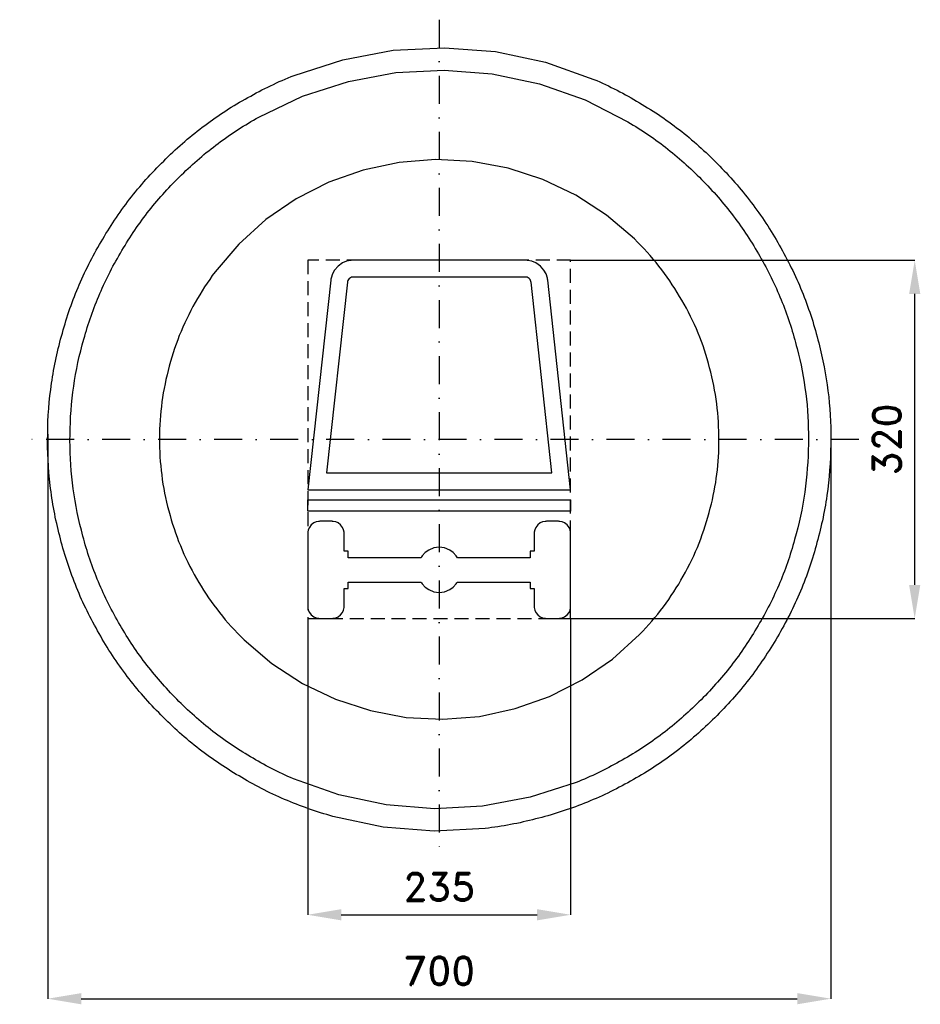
# Model space of a CAD drawing. Header units: millimetres. Extents: x -375 to 430, y -505 to 375.
import ezdxf

# ---------------------------------------------------------------- set-up
doc = ezdxf.new("R2010")
doc.units = ezdxf.units.MM
doc.header["$LTSCALE"] = 5
doc.linetypes.add('ČERCHOVANÁX2', pattern=[2, 1, -0.5, 0, -0.5])
doc.linetypes.add('ČÁRKOVANÁX2', pattern=[1.5, 1, -0.5])
doc.layers.add('Kóty', color=2, linetype='Continuous')
doc.layers.add('Značka', color=7, linetype='Continuous')
doc.styles.get("Standard").update_dxf_attribs({"font": 'romand.shx', "height": 25})
doc.dimstyles.get("Standard").update_dxf_attribs({"dimtxt": 25, "dimasz": 30, "dimexe": 0.18, "dimexo": 0.0625, "dimgap": 12.5, "dimtad": 1, "dimdec": 0, "dimzin": 0, "dimdsep": 46, "dimtxsty": 'Standard', "dimcen": 0.09, "dimadec": 0, "dimazin": 0, "dimtfac": 1, "dimtdec": 0, "dimtofl": 0, "dimtmove": 0, "dimatfit": 3, "dimfxl": 1, "dimtolj": 1, "dimtzin": 0, "dimarcsym": 0})

# ---------------------------------------------------------------- blocks, each defined once
blk = doc.blocks.new('*D2')
at = {"layer": 'Defpoints', "color": 0, "transparency": 16777216}
for p in [(-349.92, 4.7), (350.05, 0.12), (350.05, -499.82)]:
    blk.add_point(p, dxfattribs=at)
at = {"layer": 'Kóty', "color": 0, "lineweight": -2, "transparency": 16777216}
for p, q in [((-349.92, 4.64), (-349.92, -500)), ((350.05, 0.06), (350.05, -500)), ((-319.92, -499.82), (320.05, -499.82))]:
    blk.add_line(p, q, dxfattribs=at)
at = {"layer": 'Kóty', "color": 0, "transparency": 16777216}
for points in [[(-319.92, -494.82), (-319.92, -504.82), (-349.92, -499.82)], [(320.05, -494.82), (320.05, -504.82), (350.05, -499.82)]]:
    blk.add_solid(points, dxfattribs=at)
at = {"layer": 'Kóty', "color": 0, "transparency": 16777216, "insert": (0.06, -474.82), "char_height": 25, "attachment_point": 5}
blk.add_mtext('\\A1;700', dxfattribs=at)
blk = doc.blocks.new('*D3')
at = {"layer": 'Defpoints', "color": 0, "transparency": 16777216}
for p in [(-117.5, -160), (117.5, -160), (117.5, -424.82)]:
    blk.add_point(p, dxfattribs=at)
at = {"layer": 'Kóty', "color": 0, "lineweight": -2, "transparency": 16777216}
for p, q in [((-117.5, -160.06), (-117.5, -425)), ((117.5, -160.06), (117.5, -425)), ((-87.5, -424.82), (87.5, -424.82))]:
    blk.add_line(p, q, dxfattribs=at)
at = {"layer": 'Kóty', "color": 0, "transparency": 16777216}
for points in [[(-87.5, -419.82), (-87.5, -429.82), (-117.5, -424.82)], [(87.5, -419.82), (87.5, -429.82), (117.5, -424.82)]]:
    blk.add_solid(points, dxfattribs=at)
at = {"layer": 'Kóty', "color": 0, "transparency": 16777216, "insert": (0, -399.82), "char_height": 25, "attachment_point": 5}
blk.add_mtext('\\A1;235', dxfattribs=at)
blk = doc.blocks.new('*D4')
at = {"layer": 'Defpoints', "color": 0, "transparency": 16777216}
for p in [(117.5, 160), (425.04, 160), (117.5, -160.06)]:
    blk.add_point(p, dxfattribs=at)
at = {"layer": 'Kóty', "color": 0, "lineweight": -2, "transparency": 16777216}
for p, q in [((117.56, 160), (425.22, 160)), ((425.04, -130.06), (425.04, 130)), ((117.56, -160.06), (425.22, -160.06))]:
    blk.add_line(p, q, dxfattribs=at)
at = {"layer": 'Kóty', "color": 0, "transparency": 16777216}
for points in [[(420.04, 130), (430.04, 130), (425.04, 160)], [(420.04, -130.06), (430.04, -130.06), (425.04, -160.06)]]:
    blk.add_solid(points, dxfattribs=at)
at = {"layer": 'Kóty', "color": 0, "transparency": 16777216, "insert": (400.04, -0.03), "char_height": 25, "attachment_point": 5, "rotation": 90}
blk.add_mtext('\\A1;320', dxfattribs=at)

msp = doc.modelspace()

# ---------------------------------------------------------------- linework, layer by layer
at = {"layer": 'Značka', "color": 6, "linetype": 'ČERCHOVANÁX2', "lineweight": 25, "ltscale": 5}
for p, q in [((0, 375), (0, -375)), ((375, 0), (-375, 0))]:
    msp.add_line(p, q, dxfattribs=at)
at = {"layer": 'Značka', "color": 5}
msp.add_lwpolyline([(350, 0, -0.001601), (349.99, -2.3), (349.97, -4.6, -0.03217), (346.49, -50.2, -0.035729), (336.86, -95, -0.036679), (321.83, -138.3, -0.034743), (300.79, -179, -0.034017), (274.96, -216.8, -0.034459), (244.23, -250.7, -0.034566), (209.51, -280.6, -0.034424), (171.02, -305.4, -0.034427), (129.75, -325.2, -0.034438), (86.15, -339.2, -0.034403), (41.16, -347.7), (-4.58, -350), (-50.24, -346.5), (-95, -336.9, -0.034469), (-138.22, -321.7, -0.034384), (-178.95, -300.8, -0.034411), (-216.78, -275, -0.034463), (-250.71, -244.2, -0.03441), (-280.56, -209.5, -0.034408), (-305.37, -171, -0.034426), (-325.22, -129.8, -0.034402), (-339.23, -86.2, -0.034412), (-347.72, -41.2, -0.034418), (-349.97, 4.6, -0.034419), (-346.53, 50.2, -0.034426), (-336.86, 95, -0.034415), (-321.72, 138.2, -0.034387), (-300.79, 179, -0.03442), (-274.98, 216.8, -0.034411), (-244.23, 250.7, -0.034433), (-209.5, 280.6, -0.034387), (-171.02, 305.4, -0.034445), (-129.75, 325.2), (-86.15, 339.2), (-41.16, 347.7), (4.58, 350), (50.24, 346.5), (95, 336.9), (138.22, 321.7, -0.034389), (178.95, 300.8, -0.034375), (216.77, 275, -0.034404), (250.71, 244.2, -0.034409), (280.57, 209.5, -0.034477), (305.37, 171, -0.034443), (325.2, 129.8, -0.034086), (339.23, 86.2, -0.032779), (347.51, 43.4, -0.034262), (350, 0)], format="xyb", dxfattribs=at)
at = {"layer": 'Značka', "color": 1}
for points in [[(330, 0, -0.001695), (329.99, -2.2), (329.97, -4.3, -0.03217), (326.69, -47.3, -0.035726), (317.61, -89.6, -0.036664), (303.44, -130.4, -0.034749), (283.6, -168.7, -0.034016), (259.25, -204.4, -0.034458), (230.27, -236.4, -0.034569), (197.54, -264.5, -0.034449), (161.24, -287.9, -0.034373), (122.33, -306.6), (81.23, -319.8), (38.8, -327.9), (-4.32, -330), (-47.37, -326.7), (-89.58, -317.6), (-130.32, -303.3, -0.034466), (-168.73, -283.6, -0.034413), (-204.39, -259.3, -0.034409), (-236.38, -230.3, -0.034408), (-264.53, -197.5, -0.034411), (-287.92, -161.2, -0.034442), (-306.64, -122.3, -0.034434), (-319.85, -81.2, -0.034411), (-327.85, -38.8, -0.034418), (-329.97, 4.3, -0.034416), (-326.73, 47.4, -0.034414), (-317.61, 89.6, -0.03442), (-303.33, 130.3, -0.034403), (-283.6, 168.7, -0.034421), (-259.27, 204.4, -0.034407), (-230.27, 236.4, -0.034404), (-197.53, 264.5, -0.034447), (-161.24, 287.9), (-122.34, 306.6), (-81.23, 319.8), (-38.8, 327.9), (4.32, 330), (47.37, 326.7), (89.58, 317.6), (130.32, 303.3), (168.73, 283.6, -0.034449), (204.39, 259.3, -0.034418), (236.38, 230.3, -0.03441), (264.53, 197.5, -0.034469), (287.92, 161.2, -0.034439), (306.62, 122.3, -0.034075), (319.85, 81.2, -0.032805), (327.65, 40.9, -0.034264), (330, 0)], [(250, 0), (249.99, 1.6), (249.98, 3.3, 0.032169), (247.49, 35.9, 0.035732), (240.61, 67.9, 0.03669), (229.88, 98.8, 0.034741), (214.85, 127.8, 0.034045), (196.4, 154.8, 0.034444), (174.45, 179.1), (149.65, 200.4), (122.16, 218.1), (92.68, 232.3), (61.54, 242.3), (29.4, 248.4), (-3.27, 250), (-35.89, 247.5), (-67.86, 240.6), (-98.73, 229.8), (-127.82, 214.9), (-154.84, 196.4), (-179.08, 174.4), (-200.4, 149.6, 0.03439), (-218.12, 122.2, 0.034407), (-232.3, 92.7, 0.034416), (-242.31, 61.5, 0.034417), (-248.37, 29.4, 0.03442), (-249.98, -3.3, 0.034417), (-247.52, -35.9, 0.03443), (-240.61, -67.9, 0.034431), (-229.8, -98.7, 0.034395), (-214.85, -127.8, 0.034405), (-196.41, -154.8, 0.034385), (-174.45, -179.1), (-149.65, -200.4), (-122.16, -218.1), (-92.68, -232.3), (-61.54, -242.3), (-29.4, -248.4), (3.27, -250), (35.89, -247.5), (67.86, -240.6), (98.73, -229.8), (127.82, -214.9), (154.84, -196.4), (179.08, -174.4, 0.034397), (200.4, -149.6, 0.034499), (218.12, -122.2, 0.034408), (232.29, -92.7, 0.034079), (242.31, -61.5, 0.032796), (248.22, -31, 0.034267), (250, 0)]]:
    msp.add_lwpolyline(points, format="xyb", dxfattribs=at)
at = {"layer": 'Značka', "color": 6, "linetype": 'ČÁRKOVANÁX2', "ltscale": 2.5}
msp.add_lwpolyline([(-117.5, -160), (117.5, -160), (117.5, 160), (-117.5, 160)], close=True, dxfattribs=at)
at = {"layer": 'Značka', "color": 5}
for points in [[(77.08, 160), (-77.08, 160), (-78.05, 160), (-79.02, 159.9), (-82.84, 159.2), (-86.44, 157.7), (-90.44, 154.9), (-93.62, 151.2), (-95.53, 147.8), (-96.65, 144.1), (-96.82, 143.1), (-96.96, 142.2), (-117.5, -45), (117.5, -45), (96.96, 142.2), (96.82, 143.1), (96.65, 144.1), (95.51, 147.8), (93.62, 151.2), (90.45, 154.9), (86.44, 157.7), (82.84, 159.2), (79.02, 159.9), (78.05, 160), (77.08, 160)], [(77.08, 145), (-77.08, 145), (-77.32, 145), (-77.56, 145), (-78.52, 144.8), (-79.42, 144.4), (-80.42, 143.7), (-81.21, 142.8), (-81.69, 142), (-81.97, 141), (-82.01, 140.8), (-82.05, 140.5), (-100.76, -30), (100.76, -30), (82.05, 140.5), (82.01, 140.8), (81.97, 141), (81.68, 142), (81.21, 142.8), (80.42, 143.7), (79.42, 144.4), (78.52, 144.8), (77.56, 145), (77.32, 145), (77.08, 145)], [(-117.5, -64.1), (-117.5, -54.1), (117.5, -54.1), (117.5, -64.1), (-117.5, -64.1)], [(84.96, -100), (81.35, -100), (81.35, -105.8), (16.27, -105.8), (15.75, -104.9), (15.2, -104.1), (12.6, -101.2), (9.39, -98.9), (4.87, -97), (0, -96.4), (-4.87, -97), (-9.39, -98.9), (-12.62, -101.2), (-15.2, -104.1), (-15.75, -104.9), (-16.27, -105.8), (-81.35, -105.8), (-81.35, -100), (-84.96, -100), (-84.96, -84.1), (-84.98, -83.5), (-85.02, -82.9), (-85.48, -80.7), (-86.41, -78.7), (-88.12, -76.4), (-90.38, -74.7), (-92.46, -73.7), (-94.67, -73.3), (-95.24, -73.3), (-95.81, -73.2), (-106.65, -73.2), (-107.22, -73.3), (-107.79, -73.3), (-110, -73.7), (-112.08, -74.7), (-114.33, -76.4), (-116.05, -78.7), (-117, -80.7), (-117.44, -82.9), (-117.48, -83.5), (-117.5, -84.1), (-117.5, -149.2), (-117.48, -149.7), (-117.44, -150.3), (-116.99, -152.5), (-116.05, -154.6), (-114.34, -156.8), (-112.08, -158.5), (-110, -159.5), (-107.79, -159.9), (-107.22, -160), (-106.65, -160), (-95.81, -160), (-95.24, -160), (-94.67, -159.9), (-92.46, -159.5), (-90.38, -158.5), (-88.13, -156.8), (-86.41, -154.6), (-85.46, -152.5), (-85.02, -150.3), (-84.98, -149.7), (-84.96, -149.2), (-84.96, -133.2), (-81.35, -133.2), (-81.35, -127.5), (-16.27, -127.5), (-15.75, -128.3), (-15.2, -129.1), (-12.6, -132), (-9.39, -134.3), (-4.87, -136.3), (0, -136.9), (4.87, -136.2), (9.39, -134.3), (12.62, -132.1), (15.2, -129.1), (15.75, -128.3), (16.27, -127.5), (81.35, -127.5), (81.35, -133.2), (84.96, -133.2), (84.96, -149.2), (84.98, -149.7), (85.02, -150.3), (85.48, -152.5), (86.41, -154.6), (88.12, -156.8), (90.38, -158.5), (92.46, -159.5), (94.67, -159.9), (95.24, -160), (95.81, -160), (106.65, -160), (107.22, -160), (107.79, -159.9), (110, -159.5), (112.08, -158.5), (114.33, -156.8), (116.05, -154.6), (117, -152.5), (117.44, -150.3), (117.48, -149.7), (117.5, -149.2), (117.5, -84.1), (117.48, -83.5), (117.44, -82.9), (116.99, -80.7), (116.05, -78.7), (114.34, -76.4), (112.08, -74.7), (110, -73.7), (107.79, -73.3), (107.22, -73.3), (106.65, -73.2), (95.81, -73.2), (95.24, -73.3), (94.67, -73.3), (92.46, -73.7), (90.38, -74.7), (88.13, -76.4), (86.41, -78.7), (85.46, -80.7), (85.02, -82.9), (84.98, -83.5), (84.96, -84.1), (84.96, -100)]]:
    msp.add_lwpolyline(points, dxfattribs=at)

# ---------------------------------------------------------------- dimensions: what is measured, and where the dimension line sits
at = {"layer": 'Kóty'}
dim = msp.add_linear_dim(base=(425.04, 160), p1=(117.5, -160.06), p2=(117.5, 160), angle=90, dimstyle='Standard', dxfattribs=at)
dim.commit()
dim.dimension.update_dxf_attribs({"geometry": '*D4', "text_midpoint": (400.04, -0.03)})
for base, p1, p2, picture, middle in [((350.05, -499.82), (-349.92, 4.7), (350.05, 0.12), '*D2', (0.06, -474.82)), ((117.5, -424.82), (-117.5, -160), (117.5, -160), '*D3', (0, -399.82))]:
    dim = msp.add_linear_dim(base=base, p1=p1, p2=p2, dimstyle='Standard', dxfattribs=at)
    dim.commit()
    dim.dimension.update_dxf_attribs({"geometry": picture, "text_midpoint": middle})

doc.saveas('drawing.dxf')
